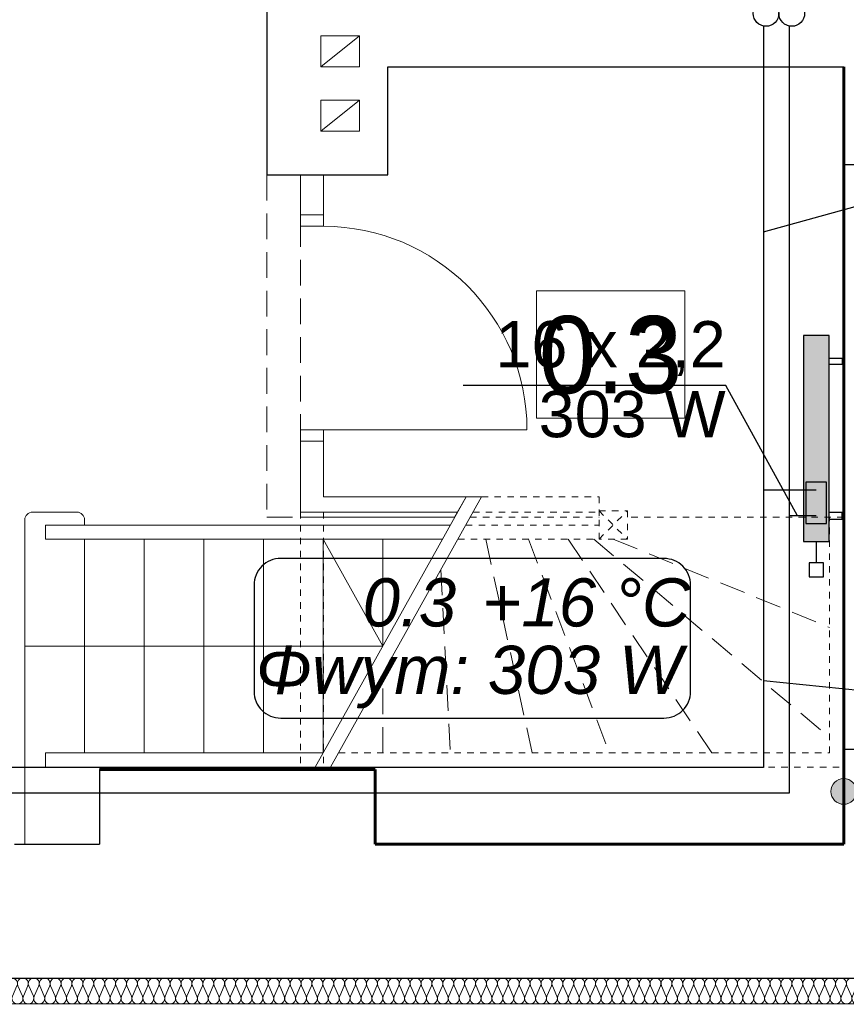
# Model space of a CAD drawing. Extents: x -497945 to -454853, y -17656 to 94650.
# Tile 28 of 62: x -475670 to -472460, y 28363 to 32187. Entities that reach past the tile are written whole.
import ezdxf
from ezdxf.lldxf.tags import DXFTag

# ---------------------------------------------------------------- set-up
doc = ezdxf.new("R2010")
doc.units = 0
doc.header["$MEASUREMENT"] = 0
doc.set_wipeout_variables(frame=1)
doc.linetypes.add('Hidden Line', pattern=[50, 25, -25])
doc.linetypes.add('Krawędzie ukryte', pattern=[150, 100, -50])
doc.layers.get('0').update_dxf_attribs({"color": 252})
for name, color, linetype in [('Arch opisy', 252, 'Continuous'), ('Inwent Izolacje', 252, 'Continuous'), ('IS_Text_Armatury_podłączeniowej_grz._dolnozas.', 7, 'Continuous'), ('IS_Text_Konstrukcji', 7, 'Continuous')]:
    doc.layers.add(name, color=color, linetype=linetype)
for name, color, linetype, lineweight in [('Arch opisy_Nr_Pióra__21', 252, 'Continuous', 9), ('Inwent Izolacje_Nr_Pióra__2', 252, 'Continuous', 13), ('INWENT KONST. DREWNIANA_Nr_Pióra__21', 252, 'Continuous', 9), ('INWENT OPISY_Nr_Pióra__21', 252, 'Continuous', 9), ('INWENT. DRZWI_Nr_Pióra__5', 252, 'Continuous', 13), ('INWENT.ŚCIANY_Nr_Pióra__1', 252, 'Continuous', 25), ('INWENT.ŚCIANY_Nr_Pióra__20', 252, 'Continuous', 60), ('INWENT.ŚCIANY_Nr_Pióra__21', 252, 'Continuous', 9), ('INWENT.ŚCIANY_Nr_Pióra__3', 252, 'Continuous', 13), ('Istniejące schody_Nr_Pióra__21', 252, 'Continuous', 9), ('Istniejące stropy_Nr_Pióra__5', 252, 'Continuous', 13)]:
    doc.layers.add(name, color=color, linetype=linetype, lineweight=lineweight)
for name, color, linetype, true_color in [('IS_Armatura_podłączeniowa_grz._dolnozas.', 7, 'SOLID', 0x000000), ('IS_Armatura_Therm', 7, 'SOLID', 0x000000), ('IS_Grafika', 7, 'SOLID', 0x000000), ('IS_Grzejniki_Plan_rzut', 7, 'SOLID', 0x000000), ('IS_Opisy_działek_Therm', 7, 'SOLID', 0x000000), ('IS_Powrót', 5, 'DASH', 0x0000ff), ('IS_Zasilanie', 1, 'SOLID', 0xff0000)]:
    doc.layers.add(name, color=color, linetype=linetype, true_color=true_color)
doc.styles.add('GENERATED_STYLE_3', font='txt')
doc.styles.get("Standard").update_dxf_attribs({"font": 'txt', "bigfont": 'BIGFONT.SHX'})
tags = doc.linetypes.add('DASH', pattern=[15, 10, -5]).pattern_tags.tags
tags[6:7] = [DXFTag(74, 4), DXFTag(75, 0), DXFTag(340, '0'), DXFTag(46, 0.0), DXFTag(50, 0.0), DXFTag(44, 0.0), DXFTag(45, 0.0)]
tags[4:5] = [DXFTag(74, 4), DXFTag(75, 0), DXFTag(340, '0'), DXFTag(46, 0.0), DXFTag(50, 0.0), DXFTag(44, 0.0), DXFTag(45, 0.0)]
tags = doc.linetypes.add('SOLID', pattern=[10, 10, 0]).pattern_tags.tags
tags[6:7] = [DXFTag(74, 4), DXFTag(75, 0), DXFTag(340, '0'), DXFTag(46, 0.0), DXFTag(50, 0.0), DXFTag(44, 0.0), DXFTag(45, 0.0)]
tags[4:5] = [DXFTag(74, 4), DXFTag(75, 0), DXFTag(340, '0'), DXFTag(46, 0.0), DXFTag(50, 0.0), DXFTag(44, 0.0), DXFTag(45, 0.0)]

# ---------------------------------------------------------------- blocks, each defined once
blk = doc.blocks.new('Izolacja cieplna 14_155', base_point=(-471930.2, 28464.5))
at = {"layer": 'Inwent Izolacje_Nr_Pióra__2', "linetype": 'Continuous'}
for p, q in [((-475680.8, 28434.7), (-475698.4, 28394.3)), ((-475659.6, 28394.3), (-475677.2, 28434.7)), ((-475638.4, 28434.7), (-475656, 28394.3)), ((-475617.2, 28394.3), (-475634.9, 28434.7)), ((-475596.1, 28434.7), (-475613.7, 28394.3)), ((-475574.9, 28394.3), (-475592.5, 28434.7)), ((-475553.7, 28434.7), (-475571.3, 28394.3)), ((-475532.5, 28394.3), (-475550.1, 28434.7)), ((-475511.3, 28434.7), (-475529, 28394.3)), ((-475490.2, 28394.3), (-475507.8, 28434.7)), ((-475469, 28434.7), (-475486.6, 28394.3)), ((-475447.8, 28394.3), (-475465.4, 28434.7)), ((-475426.6, 28434.7), (-475444.2, 28394.3)), ((-475405.4, 28394.3), (-475423.1, 28434.7)), ((-475384.3, 28434.7), (-475401.9, 28394.3)), ((-475363.1, 28394.3), (-475380.7, 28434.7)), ((-475341.9, 28434.7), (-475359.5, 28394.3)), ((-475320.7, 28394.3), (-475338.4, 28434.7)), ((-475299.5, 28434.7), (-475317.2, 28394.3)), ((-475278.4, 28394.3), (-475296, 28434.7)), ((-475257.2, 28434.7), (-475274.8, 28394.3)), ((-475236, 28394.3), (-475253.6, 28434.7)), ((-475214.8, 28434.7), (-475232.5, 28394.3)), ((-475193.7, 28394.3), (-475211.3, 28434.7)), ((-475172.5, 28434.7), (-475190.1, 28394.3)), ((-475151.3, 28394.3), (-475168.9, 28434.7)), ((-475130.1, 28434.7), (-475147.7, 28394.3)), ((-475108.9, 28394.3), (-475126.6, 28434.7)), ((-475087.8, 28434.7), (-475105.4, 28394.3)), ((-475066.6, 28394.3), (-475084.2, 28434.7)), ((-475045.4, 28434.7), (-475063, 28394.3)), ((-475024.2, 28394.3), (-475041.8, 28434.7)), ((-475003, 28434.7), (-475020.7, 28394.3)), ((-474981.9, 28394.3), (-474999.5, 28434.7)), ((-474960.7, 28434.7), (-474978.3, 28394.3)), ((-474939.5, 28394.3), (-474957.1, 28434.7)), ((-474918.3, 28434.7), (-474935.9, 28394.3)), ((-474897.1, 28394.3), (-474914.8, 28434.7)), ((-474876, 28434.7), (-474893.6, 28394.3)), ((-474854.8, 28394.3), (-474872.4, 28434.7)), ((-474833.6, 28434.7), (-474851.2, 28394.3)), ((-474812.4, 28394.3), (-474830, 28434.7)), ((-474791.2, 28434.7), (-474808.9, 28394.3)), ((-474770.1, 28394.3), (-474787.7, 28434.7)), ((-474748.9, 28434.7), (-474766.5, 28394.3)), ((-474727.7, 28394.3), (-474745.3, 28434.7)), ((-474706.5, 28434.7), (-474724.1, 28394.3)), ((-474685.3, 28394.3), (-474703, 28434.7)), ((-474664.2, 28434.7), (-474681.8, 28394.3)), ((-474643, 28394.3), (-474660.6, 28434.7)), ((-474621.8, 28434.7), (-474639.4, 28394.3)), ((-474600.6, 28394.3), (-474618.2, 28434.7)), ((-474579.4, 28434.7), (-474597.1, 28394.3)), ((-474558.3, 28394.3), (-474575.9, 28434.7)), ((-474537.1, 28434.7), (-474554.7, 28394.3)), ((-474515.9, 28394.3), (-474533.5, 28434.7)), ((-474494.7, 28434.7), (-474512.3, 28394.3)), ((-474473.5, 28394.3), (-474491.2, 28434.7)), ((-474452.4, 28434.7), (-474470, 28394.3)), ((-474431.2, 28394.3), (-474448.8, 28434.7)), ((-474410, 28434.7), (-474427.6, 28394.3)), ((-474388.8, 28394.3), (-474406.4, 28434.7)), ((-474367.6, 28434.7), (-474385.3, 28394.3)), ((-474346.5, 28394.3), (-474364.1, 28434.7)), ((-474325.3, 28434.7), (-474342.9, 28394.3)), ((-474304.1, 28394.3), (-474321.7, 28434.7)), ((-474282.9, 28434.7), (-474300.5, 28394.3)), ((-474261.7, 28394.3), (-474279.4, 28434.7)), ((-474240.6, 28434.7), (-474258.2, 28394.3)), ((-474219.4, 28394.3), (-474237, 28434.7)), ((-474198.2, 28434.7), (-474215.8, 28394.3)), ((-474177, 28394.3), (-474194.6, 28434.7)), ((-474155.8, 28434.7), (-474173.5, 28394.3)), ((-474134.7, 28394.3), (-474152.3, 28434.7)), ((-474113.5, 28434.7), (-474131.1, 28394.3)), ((-474092.3, 28394.3), (-474109.9, 28434.7)), ((-474071.1, 28434.7), (-474088.7, 28394.3)), ((-474049.9, 28394.3), (-474067.6, 28434.7)), ((-474028.8, 28434.7), (-474046.4, 28394.3)), ((-474007.6, 28394.3), (-474025.2, 28434.7)), ((-473986.4, 28434.7), (-474004, 28394.3)), ((-473965.2, 28394.3), (-473982.8, 28434.7)), ((-473944, 28434.7), (-473961.7, 28394.3)), ((-473922.9, 28394.3), (-473940.5, 28434.7)), ((-473901.7, 28434.7), (-473919.3, 28394.3)), ((-473880.5, 28394.3), (-473898.1, 28434.7)), ((-473859.3, 28434.7), (-473876.9, 28394.3)), ((-473838.1, 28394.3), (-473855.8, 28434.7)), ((-473817, 28434.7), (-473834.6, 28394.3)), ((-473795.8, 28394.3), (-473813.4, 28434.7)), ((-473774.6, 28434.7), (-473792.2, 28394.3)), ((-473753.4, 28394.3), (-473771, 28434.7)), ((-473732.2, 28434.7), (-473749.9, 28394.3)), ((-473711.1, 28394.3), (-473728.7, 28434.7)), ((-473689.9, 28434.7), (-473707.5, 28394.3)), ((-473668.7, 28394.3), (-473686.3, 28434.7)), ((-473647.5, 28434.7), (-473665.1, 28394.3)), ((-473626.3, 28394.3), (-473644, 28434.7)), ((-473605.2, 28434.7), (-473622.8, 28394.3)), ((-473584, 28394.3), (-473601.6, 28434.7)), ((-473562.8, 28434.7), (-473580.4, 28394.3)), ((-473541.6, 28394.3), (-473559.2, 28434.7)), ((-473520.4, 28434.7), (-473538.1, 28394.3)), ((-473499.3, 28394.3), (-473516.9, 28434.7)), ((-473478.1, 28434.7), (-473495.7, 28394.3)), ((-473456.9, 28394.3), (-473474.5, 28434.7)), ((-473435.7, 28434.7), (-473453.3, 28394.3)), ((-473414.5, 28394.3), (-473432.2, 28434.7)), ((-473393.4, 28434.7), (-473411, 28394.3)), ((-473372.2, 28394.3), (-473389.8, 28434.7)), ((-473351, 28434.7), (-473368.6, 28394.3)), ((-473329.8, 28394.3), (-473347.5, 28434.7)), ((-473308.6, 28434.7), (-473326.3, 28394.3)), ((-473287.5, 28394.3), (-473305.1, 28434.7)), ((-473266.3, 28434.7), (-473283.9, 28394.3)), ((-473245.1, 28394.3), (-473262.7, 28434.7)), ((-473223.9, 28434.7), (-473241.6, 28394.3)), ((-473202.8, 28394.3), (-473220.4, 28434.7)), ((-473181.6, 28434.7), (-473199.2, 28394.3)), ((-473160.4, 28394.3), (-473178, 28434.7)), ((-473139.2, 28434.7), (-473156.8, 28394.3)), ((-473118, 28394.3), (-473135.7, 28434.7)), ((-473096.9, 28434.7), (-473114.5, 28394.3)), ((-473075.7, 28394.3), (-473093.3, 28434.7)), ((-473054.5, 28434.7), (-473072.1, 28394.3)), ((-473033.3, 28394.3), (-473050.9, 28434.7)), ((-473012.1, 28434.7), (-473029.8, 28394.3)), ((-472991, 28394.3), (-473008.6, 28434.7)), ((-472969.8, 28434.7), (-472987.4, 28394.3)), ((-472948.6, 28394.3), (-472966.2, 28434.7)), ((-472927.4, 28434.7), (-472945, 28394.3)), ((-472906.2, 28394.3), (-472923.9, 28434.7)), ((-472885.1, 28434.7), (-472902.7, 28394.3)), ((-472863.9, 28394.3), (-472881.5, 28434.7)), ((-472842.7, 28434.7), (-472860.3, 28394.3)), ((-472821.5, 28394.3), (-472839.1, 28434.7)), ((-472800.3, 28434.7), (-472818, 28394.3)), ((-472779.2, 28394.3), (-472796.8, 28434.7)), ((-472758, 28434.7), (-472775.6, 28394.3)), ((-472736.8, 28394.3), (-472754.4, 28434.7)), ((-472715.6, 28434.7), (-472733.2, 28394.3)), ((-472694.4, 28394.3), (-472712.1, 28434.7)), ((-472673.3, 28434.7), (-472690.9, 28394.3)), ((-472652.1, 28394.3), (-472669.7, 28434.7)), ((-472630.9, 28434.7), (-472648.5, 28394.3)), ((-472609.7, 28394.3), (-472627.3, 28434.7)), ((-472588.5, 28434.7), (-472606.2, 28394.3)), ((-472567.4, 28394.3), (-472585, 28434.7)), ((-472546.2, 28434.7), (-472563.8, 28394.3)), ((-472525, 28394.3), (-472542.6, 28434.7)), ((-472503.8, 28434.7), (-472521.4, 28394.3)), ((-472482.6, 28394.3), (-472500.3, 28434.7)), ((-472461.5, 28434.7), (-472479.1, 28394.3)), ((-472440.3, 28394.3), (-472457.9, 28434.7)), ((-472419.1, 28434.7), (-472436.7, 28394.3)), ((-472397.9, 28394.3), (-472415.5, 28434.7)), ((-472376.7, 28434.7), (-472394.4, 28394.3)), ((-472355.6, 28394.3), (-472373.2, 28434.7)), ((-472334.4, 28434.7), (-472352, 28394.3)), ((-472313.2, 28394.3), (-472330.8, 28434.7)), ((-472292, 28434.7), (-472309.6, 28394.3)), ((-472270.8, 28394.3), (-472288.5, 28434.7)), ((-472249.7, 28434.7), (-472267.3, 28394.3)), ((-472228.5, 28394.3), (-472246.1, 28434.7)), ((-472207.3, 28434.7), (-472224.9, 28394.3)), ((-472186.1, 28394.3), (-472203.7, 28434.7)), ((-472164.9, 28434.7), (-472182.6, 28394.3)), ((-472143.8, 28394.3), (-472161.4, 28434.7)), ((-472122.6, 28434.7), (-472140.2, 28394.3)), ((-472101.4, 28394.3), (-472119, 28434.7)), ((-472080.2, 28434.7), (-472097.8, 28394.3)), ((-472059, 28394.3), (-472076.7, 28434.7)), ((-472037.9, 28434.7), (-472055.5, 28394.3)), ((-472016.7, 28394.3), (-472034.3, 28434.7)), ((-471995.5, 28434.7), (-472013.1, 28394.3)), ((-471974.3, 28394.3), (-471991.9, 28434.7)), ((-471953.1, 28434.7), (-471970.8, 28394.3)), ((-471932, 28394.3), (-471949.6, 28434.7))]:
    blk.add_line(p, q, dxfattribs=at)
for centre, start_param, end_param in [((-475700.2, 28443.3), 1.158004, 3.141593), ((-475657.8, 28443.3), 1.158004, 5.125183), ((-475615.5, 28443.3), 1.158004, 5.125183), ((-475573.1, 28443.3), 1.158004, 5.125183), ((-475530.7, 28443.3), 1.158004, 5.125183), ((-475488.4, 28443.3), 1.158004, 5.125183), ((-475446, 28443.3), 1.158004, 5.125183), ((-475403.7, 28443.3), 1.158004, 5.125183), ((-475361.3, 28443.3), 1.158004, 5.125183), ((-475318.9, 28443.3), 1.158004, 5.125183), ((-475276.6, 28443.3), 1.158004, 5.125183), ((-475234.2, 28443.3), 1.158004, 5.125183), ((-475191.9, 28443.3), 1.158004, 5.125183), ((-475149.5, 28443.3), 1.158004, 5.125183), ((-475107.2, 28443.3), 1.158004, 5.125183), ((-475064.8, 28443.3), 1.158004, 5.125183), ((-475022.4, 28443.3), 1.158004, 5.125183), ((-474980.1, 28443.3), 1.158004, 5.125183), ((-474937.7, 28443.3), 1.158004, 5.125183), ((-474895.4, 28443.3), 1.158004, 5.125183), ((-474853, 28443.3), 1.158004, 5.125183), ((-474810.6, 28443.3), 1.158004, 5.125183), ((-474768.3, 28443.3), 1.158004, 5.125183), ((-474725.9, 28443.3), 1.158004, 5.125183), ((-474683.6, 28443.3), 1.158004, 5.125183), ((-474641.2, 28443.3), 1.158004, 5.125183), ((-474598.8, 28443.3), 1.158004, 5.125183), ((-474556.5, 28443.3), 1.158004, 5.125183), ((-474514.1, 28443.3), 1.158004, 5.125183), ((-474471.8, 28443.3), 1.158004, 5.125183), ((-474429.4, 28443.3), 1.158004, 5.125183), ((-474387, 28443.3), 1.158004, 5.125183), ((-474344.7, 28443.3), 1.158004, 5.125183), ((-474302.3, 28443.3), 1.158004, 5.125183), ((-474260, 28443.3), 1.158004, 5.125183), ((-474217.6, 28443.3), 1.158004, 5.125183), ((-474175.2, 28443.3), 1.158004, 5.125183), ((-474132.9, 28443.3), 1.158004, 5.125183), ((-474090.5, 28443.3), 1.158004, 5.125183), ((-474048.2, 28443.3), 1.158004, 5.125183), ((-474005.8, 28443.3), 1.158004, 5.125183), ((-473963.4, 28443.3), 1.158004, 5.125183), ((-473921.1, 28443.3), 1.158004, 5.125183), ((-473878.7, 28443.3), 1.158004, 5.125183), ((-473836.4, 28443.3), 1.158004, 5.125183), ((-473794, 28443.3), 1.158004, 5.125183), ((-473751.6, 28443.3), 1.158004, 5.125183), ((-473709.3, 28443.3), 1.158004, 5.125183), ((-473666.9, 28443.3), 1.158004, 5.125183), ((-473624.6, 28443.3), 1.158004, 5.125183), ((-473582.2, 28443.3), 1.158004, 5.125183), ((-473539.8, 28443.3), 1.158004, 5.125183), ((-473497.5, 28443.3), 1.158004, 5.125183), ((-473455.1, 28443.3), 1.158004, 5.125183), ((-473412.8, 28443.3), 1.158004, 5.125183), ((-473370.4, 28443.3), 1.158004, 5.125183), ((-473328.1, 28443.3), 1.158004, 5.125183), ((-473285.7, 28443.3), 1.158004, 5.125183), ((-473243.3, 28443.3), 1.158004, 5.125183), ((-473201, 28443.3), 1.158004, 5.125183), ((-473158.6, 28443.3), 1.158004, 5.125183), ((-473116.3, 28443.3), 1.158004, 5.125183), ((-473073.9, 28443.3), 1.158004, 5.125183), ((-473031.5, 28443.3), 1.158004, 5.125183), ((-472989.2, 28443.3), 1.158004, 5.125183), ((-472946.8, 28443.3), 1.158004, 5.125183), ((-472904.5, 28443.3), 1.158004, 5.125183), ((-472862.1, 28443.3), 1.158004, 5.125183), ((-472819.7, 28443.3), 1.158004, 5.125183), ((-472777.4, 28443.3), 1.158004, 5.125183), ((-472735, 28443.3), 1.158004, 5.125183), ((-472692.7, 28443.3), 1.158004, 5.125183), ((-472650.3, 28443.3), 1.158004, 5.125183), ((-472607.9, 28443.3), 1.158004, 5.125183), ((-472565.6, 28443.3), 1.158004, 5.125183), ((-472523.2, 28443.3), 1.158004, 5.125183), ((-472480.9, 28443.3), 1.158004, 5.125183), ((-472438.5, 28443.3), 1.158004, 5.125183), ((-472396.1, 28443.3), 1.158004, 5.125183), ((-472353.8, 28443.3), 1.158004, 5.125183), ((-472311.4, 28443.3), 1.158004, 5.125183), ((-472269.1, 28443.3), 1.158004, 5.125183), ((-472226.7, 28443.3), 1.158004, 5.125183), ((-472184.3, 28443.3), 1.158004, 5.125183), ((-472142, 28443.3), 1.158004, 5.125183), ((-472099.6, 28443.3), 1.158004, 5.125183), ((-472057.3, 28443.3), 1.158004, 5.125183), ((-472014.9, 28443.3), 1.158004, 5.125183), ((-471972.5, 28443.3), 1.158004, 5.125183), ((-471930.2, 28443.3), 3.141593, 5.125182), ((-475679, 28385.8), 4.299595, 8.266775), ((-475636.6, 28385.8), 4.299595, 8.266775), ((-475594.3, 28385.8), 4.299595, 8.266775), ((-475551.9, 28385.8), 4.299595, 8.266775), ((-475509.6, 28385.8), 4.299595, 8.266775), ((-475467.2, 28385.8), 4.299595, 8.266775), ((-475424.8, 28385.8), 4.299595, 8.266775), ((-475382.5, 28385.8), 4.299595, 8.266775), ((-475340.1, 28385.8), 4.299595, 8.266775), ((-475297.8, 28385.8), 4.299595, 8.266775), ((-475255.4, 28385.8), 4.299595, 8.266775), ((-475213.1, 28385.8), 4.299595, 8.266775), ((-475170.7, 28385.8), 4.299595, 8.266775), ((-475128.3, 28385.8), 4.299595, 8.266775), ((-475086, 28385.8), 4.299595, 8.266775), ((-475043.6, 28385.8), 4.299595, 8.266775), ((-475001.3, 28385.8), 4.299595, 8.266775), ((-474958.9, 28385.8), 4.299595, 8.266775), ((-474916.5, 28385.8), 4.299595, 8.266775), ((-474874.2, 28385.8), 4.299595, 8.266775), ((-474831.8, 28385.8), 4.299595, 8.266775), ((-474789.5, 28385.8), 4.299595, 8.266775), ((-474747.1, 28385.8), 4.299595, 8.266775), ((-474704.7, 28385.8), 4.299595, 8.266775), ((-474662.4, 28385.8), 4.299595, 8.266775), ((-474620, 28385.8), 4.299595, 8.266775), ((-474577.7, 28385.8), 4.299595, 8.266775), ((-474535.3, 28385.8), 4.299595, 8.266775), ((-474492.9, 28385.8), 4.299595, 8.266775), ((-474450.6, 28385.8), 4.299595, 8.266775), ((-474408.2, 28385.8), 4.299595, 8.266775), ((-474365.9, 28385.8), 4.299595, 8.266775), ((-474323.5, 28385.8), 4.299595, 8.266775), ((-474281.1, 28385.8), 4.299595, 8.266775), ((-474238.8, 28385.8), 4.299595, 8.266775), ((-474196.4, 28385.8), 4.299595, 8.266775), ((-474154.1, 28385.8), 4.299595, 8.266775), ((-474111.7, 28385.8), 4.299595, 8.266775), ((-474069.3, 28385.8), 4.299595, 8.266775), ((-474027, 28385.8), 4.299595, 8.266775), ((-473984.6, 28385.8), 4.299595, 8.266775), ((-473942.3, 28385.8), 4.299595, 8.266775), ((-473899.9, 28385.8), 4.299595, 8.266775), ((-473857.5, 28385.8), 4.299595, 8.266775), ((-473815.2, 28385.8), 4.299595, 8.266775), ((-473772.8, 28385.8), 4.299595, 8.266775), ((-473730.5, 28385.8), 4.299595, 8.266775), ((-473688.1, 28385.8), 4.299595, 8.266775), ((-473645.7, 28385.8), 4.299595, 8.266775), ((-473603.4, 28385.8), 4.299595, 8.266775), ((-473561, 28385.8), 4.299595, 8.266775), ((-473518.7, 28385.8), 4.299595, 8.266775), ((-473476.3, 28385.8), 4.299595, 8.266775), ((-473433.9, 28385.8), 4.299595, 8.266775), ((-473391.6, 28385.8), 4.299595, 8.266775), ((-473349.2, 28385.8), 4.299595, 8.266775), ((-473306.9, 28385.8), 4.299595, 8.266775), ((-473264.5, 28385.8), 4.299595, 8.266775), ((-473222.2, 28385.8), 4.299595, 8.266775), ((-473179.8, 28385.8), 4.299595, 8.266775), ((-473137.4, 28385.8), 4.299595, 8.266775), ((-473095.1, 28385.8), 4.299595, 8.266775), ((-473052.7, 28385.8), 4.299595, 8.266775), ((-473010.4, 28385.8), 4.299595, 8.266775), ((-472968, 28385.8), 4.299595, 8.266775), ((-472925.6, 28385.8), 4.299595, 8.266775), ((-472883.3, 28385.8), 4.299595, 8.266775), ((-472840.9, 28385.8), 4.299595, 8.266775), ((-472798.6, 28385.8), 4.299595, 8.266775), ((-472756.2, 28385.8), 4.299595, 8.266775), ((-472713.8, 28385.8), 4.299595, 8.266775), ((-472671.5, 28385.8), 4.299595, 8.266775), ((-472629.1, 28385.8), 4.299595, 8.266775), ((-472586.8, 28385.8), 4.299595, 8.266775), ((-472544.4, 28385.8), 4.299595, 8.266775), ((-472502, 28385.8), 4.299595, 8.266775), ((-472459.7, 28385.8), 4.299595, 8.266775), ((-472417.3, 28385.8), 4.299595, 8.266775), ((-472375, 28385.8), 4.299595, 8.266775), ((-472332.6, 28385.8), 4.299595, 8.266775), ((-472290.2, 28385.8), 4.299595, 8.266775), ((-472247.9, 28385.8), 4.299595, 8.266775), ((-472205.5, 28385.8), 4.299595, 8.266775), ((-472163.2, 28385.8), 4.299595, 8.266775), ((-472120.8, 28385.8), 4.299595, 8.266775), ((-472078.4, 28385.8), 4.299595, 8.266775), ((-472036.1, 28385.8), 4.299595, 8.266775), ((-471993.7, 28385.8), 4.299595, 8.266775), ((-471951.4, 28385.8), 4.299595, 8.266775)]:
    blk.add_ellipse(centre, major_axis=(0, -21.3), ratio=0.995861, start_param=start_param, end_param=end_param, dxfattribs=at)
blk = doc.blocks.new('Linia_97', base_point=(-472470.2, 29189.8))
at = {"layer": 'Arch opisy_Nr_Pióra__21', "linetype": 'Continuous'}
for points in [[(-472420.2, 29189.8), (-472424, 29208.9), (-472434.8, 29225.1), (-472451.1, 29236), (-472470.2, 29239.8), (-472489.3, 29236), (-472505.5, 29225.1), (-472516.4, 29208.9), (-472520.2, 29189.8), (-472516.4, 29170.6), (-472505.5, 29154.4), (-472489.3, 29143.6), (-472470.2, 29139.8), (-472451.1, 29143.6), (-472434.8, 29154.4), (-472424, 29170.6)], [(-471790.2, 29189.8), (-471794, 29208.9), (-471804.8, 29225.1), (-471821.1, 29236), (-471840.2, 29239.8), (-471859.3, 29236), (-471875.5, 29225.1), (-471886.4, 29208.9), (-471890.2, 29189.8), (-471886.4, 29170.6), (-471875.5, 29154.4), (-471859.3, 29143.6), (-471840.2, 29139.8), (-471821.1, 29143.6), (-471804.8, 29154.4), (-471794, 29170.6)]]:
    blk.add_hatch(color=256, dxfattribs=at).paths.add_polyline_path(points, flags=0)
blk.add_line((-472420.2, 29189.8), (-471890.2, 29189.8), dxfattribs=at)
for centre in [(-472470.2, 29189.8), (-471840.2, 29189.8)]:
    blk.add_circle(centre, 50, dxfattribs=at)
blk = doc.blocks.new('A$C685E8BDF')
at = {"layer": 'INWENT KONST. DREWNIANA_Nr_Pióra__21', "color": 252, "linetype": 'Continuous'}
for p, q in [((-2520, 3760), (-2670, 3760)), ((-2670, 3640), (-2670, 3760)), ((-2670, 3640), (-2520, 3760)), ((-2520, 3640), (-2520, 3760)), ((-2520, 3640), (-2670, 3640)), ((-2670, 3390), (-2670, 3510)), ((-2520, 3510), (-2670, 3510)), ((-2670, 3390), (-2520, 3510)), ((-2520, 3390), (-2520, 3510)), ((-2520, 3390), (-2670, 3390))]:
    blk.add_line(p, q, dxfattribs=at)
at = {"layer": 'INWENT. DRZWI_Nr_Pióra__5', "color": 252, "linetype": 'Continuous'}
for p, q in [((-2750, 3020), (-2750, 3065)), ((-2660, 3065), (-2660, 3020)), ((-2660, 3020), (-2750, 3020)), ((-2660, 2230), (-2750, 2230)), ((-2750, 2230), (-2750, 2185)), ((-2660, 2185), (-2660, 2230)), ((-2660, 2230), (-1870, 2230))]:
    blk.add_line(p, q, dxfattribs=at)
blk.add_arc((-2660, 2230), 790, 0, 90, dxfattribs=at)
at = {"layer": 'INWENT.ŚCIANY_Nr_Pióra__1', "color": 252, "linetype": 'Continuous'}
for p, q in [((-2880, 4100), (-2880, 3220)), ((-2410, 3220), (-2410, 3640)), ((-2410, 3640), (-640, 3640)), ((-640, 3260), (-220, 3260)), ((-2880, 3220), (-2410, 3220)), ((-640, 990), (-220, 990)), ((-3530, 910), (-3530, 620)), ((-3860, 620), (-3530, 620)), ((-3870, 100), (-100, 100))]:
    blk.add_line(p, q, dxfattribs=at)
at = {"layer": 'INWENT.ŚCIANY_Nr_Pióra__20', "color": 252, "linetype": 'Continuous'}
for p, q in [((-640, 3640), (-640, 3260)), ((-640, 990), (-640, 3260)), ((-640, 990), (-640, 620)), ((-3530, 910), (-2460, 910)), ((-2460, 910), (-2460, 620)), ((-2460, 620), (-640, 620))]:
    blk.add_line(p, q, dxfattribs=at)
at = {"layer": 'INWENT.ŚCIANY_Nr_Pióra__21', "color": 252, "linetype": 'Continuous'}
for p, q in [((-2750, 3220), (-2750, 3065)), ((-2660, 3220), (-2660, 3065)), ((-2750, 3065), (-2660, 3065)), ((-2750, 2185), (-2660, 2185)), ((-2750, 2185), (-2750, 1890)), ((-2660, 2185), (-2660, 1970)), ((-2660, 1970), (-2046.2, 1970)), ((-2106.2, 1970), (-2150.9, 1890)), ((-2750, 1910), (-2139.7, 1910)), ((-2750, 1890), (-2150.9, 1890))]:
    blk.add_line(p, q, dxfattribs=at)
at = {"layer": 'INWENT.ŚCIANY_Nr_Pióra__21', "color": 252, "linetype": 'Hidden Line'}
for p, q in [((-2046.2, 1970), (-1590, 1970)), ((-1590, 1970), (-1590, 1890)), ((-2750, 1910), (-2750, 920)), ((-2660, 1910), (-2660, 920)), ((-2090.9, 1890), (-1590, 1890)), ((-2079.7, 1910), (-1590, 1910))]:
    blk.add_line(p, q, dxfattribs=at)
at = {"layer": 'INWENT.ŚCIANY_Nr_Pióra__3', "color": 252, "linetype": 'Continuous'}
blk.add_line((-3870, 0), (0, 0), dxfattribs=at)
at = {"layer": 'Istniejące schody_Nr_Pióra__21', "color": 252, "linetype": 'Continuous'}
for p, q in [((-2692.4, 920), (-2106.2, 1970)), ((-2632.4, 920), (-2046.2, 1970)), ((-3820, 620), (-3820, 1880)), ((-3790, 1910), (-3618.3, 1910)), ((-3588.3, 1860), (-3588.3, 1880)), ((-3740, 1860), (-2167.6, 1860)), ((-3740, 1805), (-3740, 1860)), ((-3740, 1805), (-2198.3, 1805)), ((-3588.3, 975), (-3588.3, 1805)), ((-3356.7, 975), (-3356.7, 1805)), ((-3125, 975), (-3125, 1805)), ((-2893.3, 975), (-2893.3, 1805)), ((-2661.7, 975), (-2661.7, 1805)), ((-2430, 1390), (-2661.7, 1805)), ((-2430, 1390), (-2430, 1805)), ((-2430, 1390), (-3820, 1390)), ((-3740, 975), (-2661.7, 975)), ((-3740, 920), (-3740, 975)), ((-3740, 920), (-2632.4, 920))]:
    blk.add_line(p, q, dxfattribs=at)
at = {"layer": 'Istniejące schody_Nr_Pióra__21', "color": 252, "linetype": 'Hidden Line'}
for p, q in [((-1590, 1805), (-1590, 1915)), ((-1590, 1915), (-1480, 1915)), ((-1590, 1805), (-1480, 1915)), ((-1590, 1915), (-1480, 1805)), ((-1480, 1915), (-1480, 1805)), ((-640, 1890), (-1480, 1890)), ((-695, 975), (-695, 1890)), ((-640, 920), (-640, 1890)), ((-2107.6, 1860), (-1590, 1860)), ((-2138.3, 1805), (-1590, 1805)), ((-1480, 1805), (-1590, 1805)), ((-2601.7, 975), (-695, 975)), ((-2632.4, 920), (-640, 920))]:
    blk.add_line(p, q, dxfattribs=at)
at = {"layer": 'Istniejące schody_Nr_Pióra__21', "color": 252, "linetype": 'Krawędzie ukryte'}
for p, q in [((-2030, 1805), (-1850, 975)), ((-1864.2, 1805), (-1550, 975)), ((-1710, 1805), (-1152.5, 975)), ((-1610, 1805), (-695, 1035)), ((-1535, 1805), (-695, 1462.5)), ((-2204, 1687.4), (-2167.5, 975)), ((-2430, 975), (-2430, 1282.5))]:
    blk.add_line(p, q, dxfattribs=at)
at = {"layer": 'Istniejące schody_Nr_Pióra__21', "color": 252, "linetype": 'Continuous'}
for centre, start, end in [((-3790, 1880), 90, 180), ((-3618.3, 1880), 0, 90)]:
    blk.add_arc(centre, 30, start, end, dxfattribs=at)
at = {"layer": 'Istniejące stropy_Nr_Pióra__5', "color": 252, "linetype": 'Krawędzie ukryte'}
for p, q in [((-2880, 3220), (-2880, 1890)), ((-2750, 1890), (-2750, 3220)), ((-2880, 1890), (-2750, 1890))]:
    blk.add_line(p, q, dxfattribs=at)
at = {"layer": 'Arch opisy', "color": 252, "linetype": 'Continuous'}
blk.add_blockref('Linia_97', (-640, 825.2), dxfattribs=at)
at = {"layer": 'Inwent Izolacje', "color": 252, "linetype": 'Continuous', "lineweight": 13}
blk.add_blockref('Izolacja cieplna 14_155', (-100, 100), dxfattribs=at)
at = {"color": 252, "linetype": 'Continuous', "ltscale": 1897529.263251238}
blk.add_wipeout([(-1833.5, 2769.6), (-1257.5, 2769.6), (-1257.5, 2275.5), (-1833.5, 2275.5)], dxfattribs=at).dxf.layer = 'INWENT OPISY_Nr_Pióra__21'
at = {"layer": 'INWENT OPISY_Nr_Pióra__21', "color": 252, "linetype": 'Continuous', "flags": 128}
blk.add_lwpolyline([(-1833.5, 2769.6), (-1257.5, 2769.6), (-1257.5, 2275.5), (-1833.5, 2275.5)], close=True, dxfattribs=at)
at = {"layer": 'INWENT OPISY_Nr_Pióra__21', "color": 252, "linetype": 'Continuous', "insert": (-1545.5, 2367.5), "char_height": 300, "attachment_point": 8, "style": 'GENERATED_STYLE_3'}
blk.add_mtext('{0.3 }', dxfattribs=at)

msp = doc.modelspace()

# ---------------------------------------------------------------- block references
msp.add_blockref('A$C685E8BDF', (-471830.2, 28364.5))

# ---------------------------------------------------------------- next in the draw order: hatches: boundary and pattern name
at = {"layer": 'IS_Grzejniki_Plan_rzut', "ltscale": 10}
msp.add_hatch(color=1, dxfattribs=at).paths.add_polyline_path([(-472526.8, 30160.3), (-472526.8, 30960.3), (-472626.8, 30960.3), (-472626.8, 30160.3)])

# ---------------------------------------------------------------- next in the draw order: linework, layer by layer
at = {"layer": 'IS_Armatura_podłączeniowa_grz._dolnozas.', "ltscale": 10}
for p, q in [((-472536.8, 30390.3), (-472616.8, 30390.3)), ((-472616.8, 30390.3), (-472616.8, 30230.3)), ((-472536.8, 30230.3), (-472536.8, 30390.3)), ((-472616.8, 30230.3), (-472536.8, 30230.3)), ((-472536.8, 30230.3), (-472536.8, 30230.3))]:
    msp.add_line(p, q, dxfattribs=at)
at = {"layer": 'IS_Armatura_Therm', "ltscale": 10}
for p, q in [((-472576.8, 30160.3), (-472576.8, 30077.8)), ((-472604.3, 30077.8), (-472604.3, 30022.8)), ((-472549.3, 30077.8), (-472604.3, 30077.8)), ((-472549.3, 30022.8), (-472549.3, 30077.8)), ((-472604.3, 30022.8), (-472549.3, 30022.8))]:
    msp.add_line(p, q, dxfattribs=at)
at = {"layer": 'IS_Grafika', "ltscale": 10}
for centre in [(-472771.9, 32211.5), (-472671.9, 32211.5)]:
    msp.add_ellipse(centre, major_axis=(50, 0), ratio=1, dxfattribs=at)
at = {"layer": 'IS_Grzejniki_Plan_rzut', "color": 1, "ltscale": 10}
for p, q in [((-472526.8, 30960.3), (-472626.8, 30960.3)), ((-472626.8, 30960.3), (-472626.8, 30160.3)), ((-472526.8, 30160.3), (-472526.8, 30960.3)), ((-472526.8, 30872.8), (-472476.8, 30872.8)), ((-472476.8, 30872.8), (-472476.8, 30847.8)), ((-472476.8, 30847.8), (-472526.8, 30847.8)), ((-472476.8, 30272.8), (-472526.8, 30272.8)), ((-472526.8, 30247.8), (-472476.8, 30247.8)), ((-472476.8, 30247.8), (-472476.8, 30272.8)), ((-472626.8, 30160.3), (-472526.8, 30160.3)), ((-472526.8, 30160.3), (-472526.8, 30160.3))]:
    msp.add_line(p, q, dxfattribs=at)
at = {"layer": 'IS_Opisy_działek_Therm', "ltscale": 10}
for p, q in [((-472781.9, 31363.2), (-472388.1, 31471.8)), ((-472928.4, 30766.9), (-473948.4, 30766.9)), ((-472650.2, 30260.3), (-472928.4, 30766.9)), ((-472781.9, 29620.8), (-472399.7, 29582.4))]:
    msp.add_line(p, q, dxfattribs=at)
at = {"layer": 'IS_Powrót', "color": 5, "ltscale": 10}
for p, q in [((-472681.9, 32162.5), (-472681.9, 30260.3)), ((-472576.8, 30260.3), (-472681.9, 30260.3)), ((-472681.9, 30260.3), (-472681.9, 29182.5)), ((-472681.9, 29182.5), (-477877.6, 29182.5))]:
    msp.add_line(p, q, dxfattribs=at)
at = {"layer": 'IS_Text_Konstrukcji', "color": 18, "linetype": 'SOLID', "ltscale": 10, "true_color": 0x000000}
msp.add_lwpolyline([(-474656.7, 29474.5), (-473168.4, 29474.5, 0.414214), (-473065.1, 29577.9), (-473065.1, 29991.2, 0.414214), (-473168.4, 30094.5), (-474656.7, 30094.5, 0.414214), (-474760.1, 29991.2), (-474760.1, 29577.9, 0.414214), (-474656.7, 29474.5)], format="xyb", dxfattribs=at)
at = {"layer": 'IS_Zasilanie', "color": 1, "ltscale": 10}
for p, q in [((-472781.9, 32162.5), (-472781.9, 30360.3)), ((-472576.8, 30360.3), (-472781.9, 30360.3)), ((-472781.9, 30360.3), (-472781.9, 29282.5)), ((-472781.9, 29282.5), (-477777.6, 29282.5))]:
    msp.add_line(p, q, dxfattribs=at)

# ---------------------------------------------------------------- next in the draw order: texts
at = {"layer": 'IS_Opisy_działek_Therm', "ltscale": 10, "char_height": 180}
for s, insert, attachment_point in [('\\fArial|b0|i0;16 x 2,2', (-472928.4, 30802.9), 9), ('\\fArial|b0|i0;', (-472928.4, 30802.9), 9), ('\\fArial|b0|i0;303 W', (-472928.4, 30745.3), 3), ('\\fArial|b0|i0;', (-472928.4, 30745.3), 3), ('\\fArial|b0|i0;', (-473958.4, 30652.9), 9), ('\\fArial|b0|i0;', (-473958.4, 30652.9), 9)]:
    msp.add_mtext(s, dxfattribs=dict(at, insert=insert, attachment_point=attachment_point))
at = {"layer": 'IS_Text_Armatury_podłączeniowej_grz._dolnozas.', "color": 18, "linetype": 'SOLID', "ltscale": 10, "true_color": 0x000000, "insert": (-472726.8, 30246.3), "char_height": 180, "attachment_point": 9}
msp.add_mtext('\\fArial|b0|i0;', dxfattribs=at)
at = {"layer": 'IS_Text_Konstrukcji', "color": 18, "linetype": 'SOLID', "ltscale": 10, "true_color": 0x000000, "char_height": 187.2}
for s, insert, attachment_point in [('\\fArial|b0|i1;+16 °C', (-473875.1, 29827.7), 7), ('\\fArial|b0|i1;0.3', (-473975.1, 29827.7), 9), ('\\fArial|b0|i1;Φwym: 303 W', (-473925.1, 29755.7), 2)]:
    msp.add_mtext(s, dxfattribs=dict(at, insert=insert, attachment_point=attachment_point))

doc.saveas('drawing.dxf')
